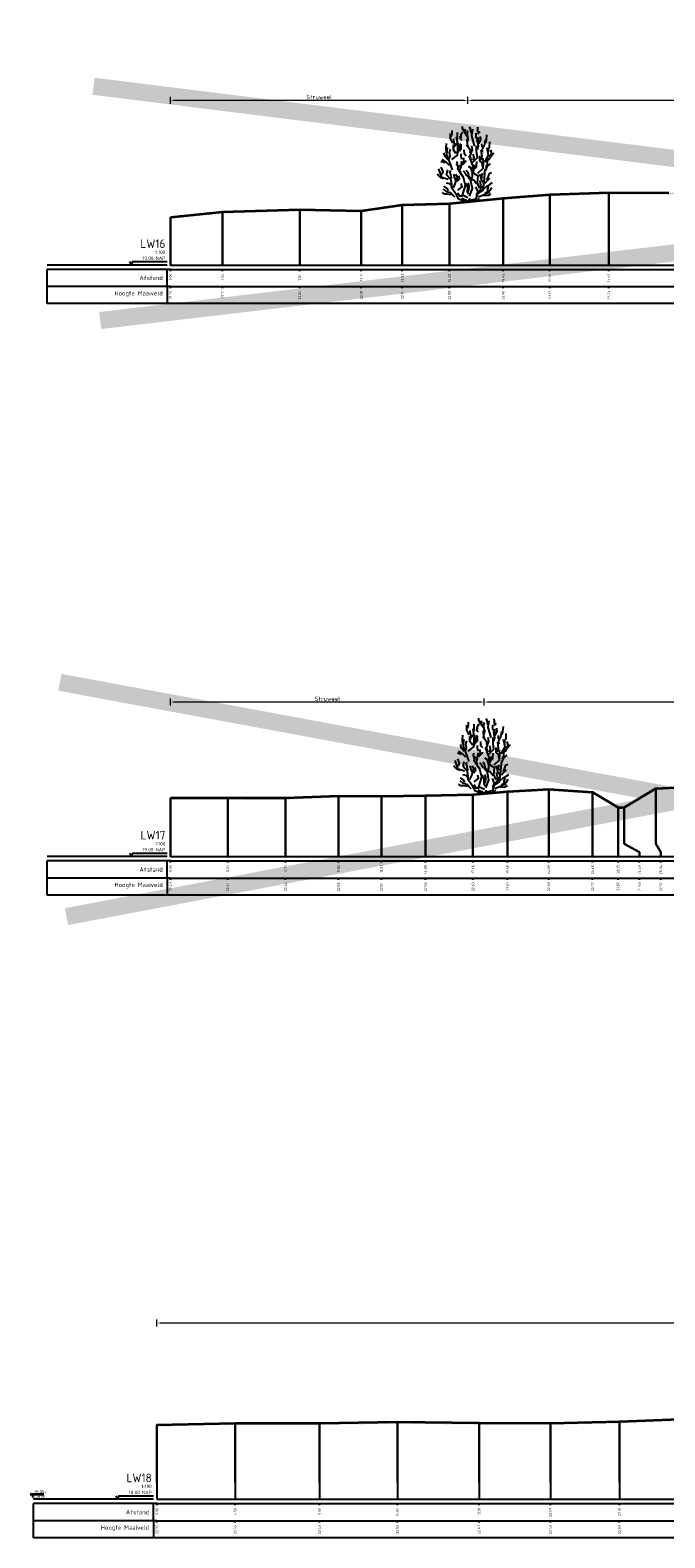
# Model space of a CAD drawing. Header units: metres. Extents: x 173015 to 189682, y 346605 to 348504.
# Tile 109 of 256: x 188876 to 188913, y 347840 to 347928. Entities that reach past the tile are written whole.
import ezdxf
from ezdxf.enums import TextEntityAlignment as Align

# ---------------------------------------------------------------- set-up
doc = ezdxf.new("R2010")
doc.units = ezdxf.units.M
doc.header["$PDMODE"] = 35
doc.header["$PDSIZE"] = 0.075
for name, color, linetype, lineweight in [('B-ME-GR-HEESTER-SD', 252, 'Continuous', 25), ('X-ME-AL-PROFIEL_HUIDIG MAAIVELD-GD', 252, 'Continuous', 0), ('X-XX-AL-DETAIL1-M-B', 252, 'Continuous', 18), ('X-XX-AL-DWARSPROFIEL_PROFIELLIJN MAAIVELD-GD', 8, 'Continuous', 35), ('X-XX-AL-HULPGEOMETRIE-G', 50, 'Continuous', 25)]:
    doc.layers.add(name, color=color, linetype=linetype, lineweight=lineweight)
doc.layers.add('N-WE-OG-HULPLIJN-G', color=50, linetype='Continuous', lineweight=35, plot=False)
doc.layers.add('X-ME-AL-PROFIELRASTER-S', color=7, linetype='Continuous')
doc.styles.add('NLCS-ISO', font='NLCS-ISO.ttf', dxfattribs={"height": 1.8})
doc.styles.add('NLCS-ISO-ANNOTATIVE-T18', font='NLCS-ISO.ttf', dxfattribs={"height": 1.8})
doc.styles.add('NLCS-ISO-M100-T25', font='NLCS-ISO.ttf', dxfattribs={"height": 0.25})
doc.dimstyles.new('NLCS-M100-T25-PIJL_L3_H2', dxfattribs={"dimscale": 0.1, "dimtxt": 2.5, "dimasz": 2.5, "dimexe": 2, "dimexo": 2, "dimgap": 0.7, "dimtad": 1, "dimdec": 3, "dimzin": 0, "dimdsep": 46, "dimtxsty": 'NLCS-ISO-M100-T25', "dimcen": 0, "dimdle": 2, "dimclrd": 256, "dimclre": 256, "dimclrt": 256, "dimazin": 0, "dimtfac": 1, "dimtdec": 3, "dimtofl": 0, "dimtmove": 0, "dimatfit": 3, "dimfxl": 2, "dimfxlon": 1, "dimtfillclr": 256, "dimtolj": 1, "dimtzin": 0, "dimlwd": -1, "dimlwe": -1, "dimarcsym": 0})

# ---------------------------------------------------------------- blocks, each defined once
blk = doc.blocks.new('SAL-PROFIELRASTER-SOD')
at = {"color": 0, "linetype": 'ByBlock', "lineweight": -2, "flags": 128}
for points in [[(-2, 0), (-72, 0)], [(-24, 2), (-23, 0), (-22, 2), (-2, 2)], [(-72, -12.5), (-72, -2.5)], [(0, -2.5), (-72, -2.5)], [(-2, -12.5), (-2, -2.5)], [(0, -12.5), (-72, -12.5)]]:
    blk.add_lwpolyline(points, dxfattribs=at)
at = {"color": 0, "linetype": 'ByBlock', "lineweight": -2, "style": 'NLCS-ISO-ANNOTATIVE-T18'}
blk.add_text('NAP', height=2, dxfattribs=at).set_placement((-3, 3), align=Align.RIGHT)
blk.add_text('Afstand', height=2.5, dxfattribs=at).set_placement((-4.5, -7.5), align=Align.MIDDLE_RIGHT)
for tag, height, p in [('PROFIELNR', 5, (-3, 10)), ('NAP', 2, (-9.94, 3)), ('SCHAAL', 2, (-3, 6.5))]:
    blk.add_attdef(tag, text='', height=height, dxfattribs=at).set_placement(p, align=Align.RIGHT)
blk = doc.blocks.new('SAL-PROFIELRASTER_BALK_EIND1-SOD')
at = {"color": 0, "linetype": 'ByBlock', "lineweight": -2}
blk.add_line((1, -12.5), (1, -2.5), dxfattribs=at)
at = {"color": 0, "linetype": 'ByBlock', "lineweight": -2, "flags": 128}
for points in [[(0, 0), (1, 0)], [(0, -2.5), (1, -2.5)], [(0, -12.5), (1, -12.5)]]:
    blk.add_lwpolyline(points, dxfattribs=at)
blk = doc.blocks.new('SAL-PROFIELRASTER_BALK-SOD')
at = {"color": 0, "linetype": 'ByBlock', "lineweight": -2}
for p, q in [((-72, -12.5), (-72, -2.5)), ((-2, -2.5), (-2, -12.5)), ((0, -12.5), (-72, -12.5))]:
    blk.add_line(p, q, dxfattribs=at)
at = {"color": 0, "linetype": 'ByBlock', "lineweight": -2, "style": 'NLCS-ISO-ANNOTATIVE-T18'}
for tag, height, p in [('TITEL1', 2.5, (-4.5, -6.5)), ('TITEL2', 1.5, (-4.5, -9.5))]:
    blk.add_attdef(tag, text='', height=height, dxfattribs=at).set_placement(p, align=Align.MIDDLE_RIGHT)
blk = doc.blocks.new('SAL-PROFIELRASTER_BALK_EIND2-SOD')
at = {"color": 0, "linetype": 'ByBlock', "lineweight": -2}
for p, q in [((1, -2.5), (1, -12.5)), ((1, -12.5), (0, -12.5))]:
    blk.add_line(p, q, dxfattribs=at)
blk = doc.blocks.new('SAL-PROFIELRASTER_BALK_DATA-SOD')
at = {"color": 0, "linetype": 'ByBlock', "lineweight": -2}
blk.add_lwpolyline([(0, -3.5), (0, -2.5)], dxfattribs=at)
at = {"color": 0, "linetype": 'ByBlock', "lineweight": -2, "style": 'NLCS-ISO-ANNOTATIVE-T18'}
blk.add_attdef('GETAL', text='', height=1.5, rotation=90, dxfattribs=at).set_placement((0.75, -5), align=Align.RIGHT)
blk = doc.blocks.new('*D85')
at = {"layer": 'Defpoints', "color": 0, "transparency": 16777216}
for p in [(188884.611, 347923.457), (188884.611, 347912.76), (188901.971, 347912.76)]:
    blk.add_point(p, dxfattribs=at)
at = {"layer": 'X-XX-AL-DETAIL1-M-B', "transparency": 16777216}
for p, q in [((188884.611, 347923.257), (188884.611, 347923.657)), ((188901.721, 347923.457), (188884.861, 347923.457)), ((188901.971, 347923.257), (188901.971, 347923.657))]:
    blk.add_line(p, q, dxfattribs=at)
for points in [[(188884.861, 347923.499), (188884.861, 347923.415), (188884.611, 347923.457)], [(188901.721, 347923.499), (188901.721, 347923.415), (188901.971, 347923.457)]]:
    blk.add_solid(points, dxfattribs=at)
at = {"layer": 'X-XX-AL-DETAIL1-M-B', "transparency": 16777216, "insert": (188893.291, 347923.652), "char_height": 0.25, "attachment_point": 5, "style": 'NLCS-ISO-M100-T25'}
blk.add_mtext('\\A1;Struweel', dxfattribs=at)
blk = doc.blocks.new('*D86')
at = {"layer": 'Defpoints', "color": 0, "transparency": 16777216}
for p in [(188901.971, 347923.457), (188901.971, 347912.76), (188938.831, 347912.76)]:
    blk.add_point(p, dxfattribs=at)
at = {"layer": 'X-XX-AL-DETAIL1-M-B', "transparency": 16777216}
for p, q in [((188901.971, 347923.257), (188901.971, 347923.657)), ((188938.581, 347923.457), (188902.221, 347923.457)), ((188938.831, 347923.257), (188938.831, 347923.657))]:
    blk.add_line(p, q, dxfattribs=at)
for points in [[(188902.221, 347923.499), (188902.221, 347923.415), (188901.971, 347923.457)], [(188938.581, 347923.499), (188938.581, 347923.415), (188938.831, 347923.457)]]:
    blk.add_solid(points, dxfattribs=at)
at = {"layer": 'X-XX-AL-DETAIL1-M-B', "transparency": 16777216, "insert": (188920.401, 347923.652), "char_height": 0.25, "attachment_point": 5, "style": 'NLCS-ISO-M100-T25'}
blk.add_mtext('\\A1;Gras', dxfattribs=at)
blk = doc.blocks.new('*D90')
at = {"layer": 'Defpoints', "color": 0, "transparency": 16777216}
for p in [(188902.931, 347888.324), (188902.931, 347879.3), (188963.785, 347879.3)]:
    blk.add_point(p, dxfattribs=at)
at = {"layer": 'X-XX-AL-DETAIL1-M-B', "transparency": 16777216}
for p, q in [((188902.931, 347888.124), (188902.931, 347888.524)), ((188963.535, 347888.324), (188903.181, 347888.324)), ((188963.785, 347888.124), (188963.785, 347888.524))]:
    blk.add_line(p, q, dxfattribs=at)
for points in [[(188903.181, 347888.366), (188903.181, 347888.283), (188902.931, 347888.324)], [(188963.535, 347888.366), (188963.535, 347888.283), (188963.785, 347888.324)]]:
    blk.add_solid(points, dxfattribs=at)
at = {"layer": 'X-XX-AL-DETAIL1-M-B', "transparency": 16777216, "insert": (188933.358, 347888.519), "char_height": 0.25, "attachment_point": 5, "style": 'NLCS-ISO-M100-T25'}
blk.add_mtext('\\A1;Gras', dxfattribs=at)
blk = doc.blocks.new('*D91')
at = {"layer": 'Defpoints', "color": 0, "transparency": 16777216}
for p in [(188884.611, 347888.324), (188884.611, 347879.3), (188902.931, 347879.3)]:
    blk.add_point(p, dxfattribs=at)
at = {"layer": 'X-XX-AL-DETAIL1-M-B', "transparency": 16777216}
for p, q in [((188884.611, 347888.124), (188884.611, 347888.524)), ((188902.681, 347888.324), (188884.861, 347888.324)), ((188902.931, 347888.124), (188902.931, 347888.524))]:
    blk.add_line(p, q, dxfattribs=at)
for points in [[(188884.861, 347888.366), (188884.861, 347888.283), (188884.611, 347888.324)], [(188902.681, 347888.366), (188902.681, 347888.283), (188902.931, 347888.324)]]:
    blk.add_solid(points, dxfattribs=at)
at = {"layer": 'X-XX-AL-DETAIL1-M-B', "transparency": 16777216, "insert": (188893.771, 347888.519), "char_height": 0.25, "attachment_point": 5, "style": 'NLCS-ISO-M100-T25'}
blk.add_mtext('\\A1;Struweel', dxfattribs=at)
blk = doc.blocks.new('SGR-HEESTER_S01_E_ZIJ-D')
blk.add_line((-0.166, 0), (0.141, 0))
at = {"flags": 128}
for points in [[(-0.2, 4.074), (-0.317, 4.285), (-0.317, 4.402)], [(-0.881, 3.429), (-1.01, 3.698), (-1.022, 3.992)], [(-0.975, 3.816), (-0.916, 3.956), (-0.916, 4.168)], [(-0.822, 3.147), (-0.775, 3.358), (-0.822, 3.558), (-0.822, 3.687)], [(-0.787, 3.241), (-0.611, 3.487), (-0.658, 3.769)], [(-0.599, 3.64), (-0.599, 3.886), (-0.599, 4.039)], [(-0.329, 3.581), (-0.434, 3.687), (-0.423, 3.839)], [(-0.387, 3.734), (-0.387, 3.91), (-0.305, 4.074)], [(-0.035, 3.816), (-0.153, 3.992), (-0.153, 4.238)], [(-0.059, 4.003), (0, 4.086), (-0.047, 4.168)], [(0.035, 3.217), (-0.023, 3.335), (-0.047, 3.64), (-0.059, 3.687)], [(-0.012, 3.476), (0.023, 3.663), (-0.023, 3.863), (-0.023, 3.98)], [(0.2, 4.015), (0.164, 4.261), (0.106, 4.367)], [(0.399, 3.241), (0.317, 3.534), (0.235, 3.863), (0.282, 4.25)], [(0.552, 3.487), (0.575, 3.628), (0.493, 3.781), (0.493, 4.015)], [(0.564, 3.053), (0.622, 3.241), (0.575, 3.44), (0.634, 3.781)], [(0.587, 4.062), (0.587, 4.226), (0.575, 4.355)], [(0.575, 3.968), (0.716, 4.097)], [(0.634, 3.393), (0.751, 3.628), (0.74, 3.816)], [(0.869, 2.877), (0.834, 3.041), (0.986, 3.346), (1.022, 3.616)], [(1.045, 3.44), (1.092, 3.593), (1.115, 3.91)], [(-1.174, 2.443), (-1.327, 2.643), (-1.397, 2.854)], [(-1.256, 2.866), (-1.268, 3.112), (-1.256, 3.405)], [(-0.889, 1.874), (-1.064, 2.356), (-1.218, 2.75), (-1.196, 3.166)], [(-1.092, 2.514), (-1.033, 2.666), (-1.08, 2.854), (-1.01, 3.065)], [(-0.933, 2.465), (-0.604, 2.728), (-0.582, 3.231), (-0.56, 3.45)], [(-0.693, 2.83), (-0.845, 3.03), (-0.845, 3.323)], [(-0.599, 2.819), (-0.47, 3.088), (-0.481, 3.241), (-0.399, 3.405)], [(-0.493, 2.983), (-0.399, 3.1), (-0.399, 3.323)], [(-0.352, 2.478), (-0.387, 2.619), (-0.399, 2.807)], [(-0.094, 2.666), (-0.2, 2.783), (-0.211, 3.041)], [(0.141, 2.854), (0.153, 3.006), (-0.082, 3.3)], [(0.097, 0.321), (0.272, 0.78), (0.184, 1.196), (0.272, 1.459), (0.294, 2.115), (0.075, 2.684)], [(0.2, 2.431), (0.129, 2.69), (0.27, 3.03), (0.235, 3.264)], [(0.294, 2.312), (0.557, 2.597), (0.513, 2.925), (0.513, 3.275)], [(0.305, 2.42), (0.364, 2.584), (0.317, 2.783)], [(0.869, 2.021), (0.834, 2.267), (0.693, 2.385), (0.693, 2.69)], [(0.751, 2.431), (0.834, 2.654), (0.787, 3.006)], [(0.834, 3.194), (0.822, 3.393)], [(0.995, 2.312), (1.214, 2.728), (1.126, 3.144)], [(1.057, 2.361), (1.233, 2.478), (1.339, 2.654), (1.538, 2.854)], [(1.198, 2.912), (1.198, 3.112), (1.268, 3.182), (1.28, 3.511)], [(1.292, 2.619), (1.397, 2.83), (1.339, 3.041)], [(-1.152, 1.305), (-1.524, 1.415), (-1.7, 1.918)], [(-1.362, 2.279), (-1.573, 2.361)], [(-1.515, 1.587), (-1.444, 1.775), (-1.55, 2.021)], [(-1.08, 2.115), (-1.233, 2.267), (-1.503, 2.443)], [(-0.166, 0), (-0.517, 0.145), (-0.67, 0.408), (-0.933, 0.802), (-0.933, 1.021), (-0.977, 1.284), (-1.24, 1.568), (-1.174, 1.874)], [(-0.939, 1.352), (-0.975, 1.458), (-1.01, 1.645), (-1.069, 1.739), (-0.986, 1.833)], [(-0.564, 2.044), (-0.634, 2.22), (-0.611, 2.361)], [(0.009, 0.233), (-0.319, 0.386), (-0.144, 0.955), (-0.254, 1.415), (-0.582, 1.918), (-0.495, 2.159)], [(-0.399, 1.716), (-0.481, 1.81), (-0.387, 2.044), (-0.352, 2.373)], [(-0.341, 2.138), (-0.223, 2.361), (-0.258, 2.572)], [(-0.294, 2.185), (-0.07, 2.42)], [(0.012, 1.481), (-0.106, 1.575), (-0.164, 1.692), (-0.258, 1.798)], [(0.27, 1.317), (0.07, 1.446), (0.012, 1.704), (-0.094, 1.833)], [(0.235, 1.763), (0.188, 1.962), (0.035, 2.068)], [(0.119, 0.102), (0.491, 0.167), (0.579, 0.474), (0.885, 0.671), (0.951, 1.13), (1.017, 1.918)], [(0.305, 1.728), (0.364, 1.904), (0.411, 2.162)], [(0.411, 1.939), (0.505, 2.068), (0.528, 2.349)], [(0.579, 1.677), (0.885, 1.962), (0.907, 2.29), (0.885, 2.553)], [(1.022, 1.81), (1.139, 2.08), (1.327, 2.244)], [(1.045, 1.997), (1.151, 2.197), (1.162, 2.572)], [(-1.432, 1.34), (-1.597, 1.423), (-1.714, 1.528), (-1.761, 1.634)], [(-1.127, 0.637), (-1.198, 0.777), (-1.397, 0.918)], [(-0.963, 0.918), (-1.057, 1.047), (-1.256, 1.094)], [(-0.845, 0.824), (-0.736, 1.043), (-0.604, 1.437), (-0.692, 1.612)], [(-0.693, 1.235), (-0.763, 1.399), (-0.822, 1.622)], [(-0.622, 1.2), (-0.493, 1.364), (-0.528, 1.516)], [(-0.582, 0.671), (-0.341, 0.868), (-0.385, 1.065)], [(0.059, 0.437), (-0.012, 0.578), (0, 0.848), (-0.117, 1.094)], [(0.528, 1.035), (0.446, 1.129), (0.352, 1.258), (0.153, 1.282), (0.012, 1.411)], [(0.023, 0.601), (0.082, 0.777), (0.082, 0.942), (0.023, 1.106)], [(0.688, 0.802), (0.557, 1.108), (0.601, 1.502), (0.206, 1.743)], [(0.493, 0.367), (0.599, 0.59), (0.47, 0.883)], [(0.622, 0.59), (0.763, 0.73), (0.763, 0.977), (0.716, 1.223)], [(0.916, 1.082), (0.798, 1.258), (0.775, 1.434), (0.681, 1.61)], [(0.798, 0.801), (0.845, 0.953)], [(0.845, 1.376), (0.822, 1.54), (0.869, 1.681)], [(0.928, 0.754), (1.104, 0.918), (1.198, 0.918)], [(0.998, 1.082), (1.139, 1.247), (1.292, 1.387)], [(1.01, 0.508), (1.198, 0.625), (1.151, 0.719), (1.233, 0.895)], [(1.115, 1.282), (1.209, 1.47), (1.245, 1.645), (1.374, 1.704)], [(1.139, 0.942), (1.28, 1.012), (1.432, 1.118)], [(-0.975, 0.402), (-1.221, 0.449), (-1.362, 0.449), (-1.503, 0.519)], [(-0.758, 0.277), (-0.999, 0.518), (-1.24, 0.583), (-1.415, 0.736)], [(-0.305, 0.32), (-0.47, 0.32), (-0.599, 0.508)], [(-0.141, 0.085), (-0.305, 0.167), (-0.352, 0.214)], [(0, 0), (-0.141, 0.144)], [(-0.023, 0), (0.141, 0.203)], [(0.141, 0), (0.528, 0.062), (0.669, 0.214)], [(0.622, 0.299), (0.951, 0.43), (1.28, 0.583)], [(0.939, 0.367), (1.198, 0.379), (1.35, 0.461)], [(1.268, 0.637), (1.397, 0.836)]]:
    blk.add_lwpolyline(points, dxfattribs=at)
blk = doc.blocks.new('*D132')
at = {"layer": 'Defpoints', "color": 0, "transparency": 16777216}
for p in [(188883.815, 347852.066), (188883.815, 347842.771), (188982.175, 347842.771)]:
    blk.add_point(p, dxfattribs=at)
at = {"layer": 'X-XX-AL-DETAIL1-M-B', "transparency": 16777216}
for p, q in [((188883.815, 347851.866), (188883.815, 347852.266)), ((188981.925, 347852.066), (188884.065, 347852.066)), ((188982.175, 347851.866), (188982.175, 347852.266))]:
    blk.add_line(p, q, dxfattribs=at)
for points in [[(188884.065, 347852.108), (188884.065, 347852.025), (188883.815, 347852.066)], [(188981.925, 347852.108), (188981.925, 347852.025), (188982.175, 347852.066)]]:
    blk.add_solid(points, dxfattribs=at)
at = {"layer": 'X-XX-AL-DETAIL1-M-B', "transparency": 16777216, "insert": (188932.995, 347852.261), "char_height": 0.25, "attachment_point": 5, "style": 'NLCS-ISO-M100-T25', "bg_fill": 3, "box_fill_scale": 1.1, "bg_fill_color": 256, "bg_fill_true_color": 13158600, "bg_fill_transparency": 0}
blk.add_mtext('\\A1;Gras', dxfattribs=at)
blk = doc.blocks.new('SAL-PEILMAAT_INFRACAD_R01-SOD')
blk.add_line((-2, 3), (6, 3))
blk.add_solid([(-2, 3), (0, 3), (0, 0)])
at = {"style": 'NLCS-ISO'}
for tag, p in [('...', (0.4, 3.4)), ('REF', (0.4, 0.8))]:
    blk.add_attdef(tag, p, '', height=1.8, dxfattribs=at)

msp = doc.modelspace()

# ---------------------------------------------------------------- hatches: boundary and pattern name
at = {"layer": 'X-ME-AL-PROFIEL_HUIDIG MAAIVELD-GD'}
h = msp.add_hatch(dxfattribs=at)
h.set_pattern_fill('AGR-MAAIVELD', color=256, scale=0.05, pattern_type=2)
h.set_pattern_definition([(45, (0, -17.45026), (-0.25000007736, 0.25000007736), []), (45, (-0.0357, -17.41455), (0, 0.50000015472), [0.3535535, -0.3535535]), (45, (-0.07143, -17.37883), (0, 0.50000015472), [0.3535535, -0.3535535]), (45, (-0.10764, -17.3426), (0, 0.50000015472), [0.3535535, -0.3535535]), (45, (-0.14286, -17.3074), (0, 0.50000015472), [0.3535535, -0.3535535]), (45, (-0.17857, -17.2717), (0, 0.50000015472), [0.3535535, -0.3535535]), (45, (-0.2143, -17.23597), (0, 0.50000015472), [0.3535535, -0.3535535]), (315, (0, -17.45026), (0.25000007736, 0.25000007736), []), (315, (0.0357, -17.41455), (0.50000015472, -1e-16), [0.3535535, -0.3535535]), (315, (0.07143, -17.37883), (0.50000015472, -1e-16), [0.3535535, -0.3535535]), (315, (0.10764, -17.3426), (0.50000015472, -1e-16), [0.3535535, -0.3535535]), (315, (0.14286, -17.3074), (0.50000015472, -1e-16), [0.3535535, -0.3535535]), (315, (0.17857, -17.2717), (0.50000015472, -1e-16), [0.3535535, -0.3535535]), (315, (0.2143, -17.23597), (0.50000015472, -1e-16), [0.3535535, -0.3535535])])
h.paths.add_polyline_path([(188884.6115, 347916.5321), (188887.6477, 347916.8531), (188892.1521, 347916.9761), (188895.7494, 347916.9161), (188898.1438, 347917.2521), (188900.8932, 347917.3261), (188904.0311, 347917.6401), (188906.7609, 347917.8561), (188910.2058, 347917.9711), (188913.7116, 347917.9661), (188916.5377, 347917.9371), (188919.6162, 347917.9561), (188921.8727, 347917.9081), (188923.5671, 347917.8771), (188925.2083, 347918.0341), (188927.7259, 347918.2151), (188931.0053, 347918.3341), (188932.776, 347918.3881), (188933.4346, 347918.4871), (188935.2819, 347918.9831), (188937.2602, 347919.1971), (188938.6637, 347919.2771), (188940.3547, 347919.2661), (188942.2987, 347919.4241), (188943.5215, 347919.4271), (188944.9043, 347919.0331), (188946.6809, 347918.4631), (188947.9653, 347918.2761), (188951.6189, 347918.3011), (188959.4529, 347918.4131), (188968.6358, 347918.4871), (188973.5338, 347918.4091), (188980.1922, 347918.3061), (188985.1416, 347918.3861), (188991.2539, 347918.2771), (188997.523, 347918.2081), (189002.3492, 347918.2461), (189009.0552, 347918.2341), (189014.4845, 347918.2441), (189014.4845, 347918.3441), (189009.0552, 347918.3341), (189002.3492, 347918.3461), (188997.523, 347918.3081), (188991.2539, 347918.3771), (188985.1416, 347918.4861), (188980.1922, 347918.4061), (188973.5338, 347918.5091), (188968.6358, 347918.5871), (188959.4529, 347918.5131), (188951.6189, 347918.4011), (188947.9653, 347918.3761), (188946.6809, 347918.5631), (188944.9043, 347919.1331), (188943.5215, 347919.5271), (188942.2987, 347919.5241), (188940.3547, 347919.3661), (188938.6637, 347919.3771), (188937.2602, 347919.2971), (188935.2819, 347919.0831), (188933.4346, 347918.5871), (188932.776, 347918.4881), (188931.0053, 347918.4341), (188927.7259, 347918.3151), (188925.2083, 347918.1341), (188923.5671, 347917.9771), (188921.8727, 347918.0081), (188919.6162, 347918.0561), (188916.5377, 347918.0371), (188913.7116, 347918.0661), (188910.2058, 347918.0711), (188906.7609, 347917.9561), (188904.0311, 347917.7401), (188900.8932, 347917.4261), (188898.1438, 347917.3521), (188895.7494, 347917.0161), (188892.1521, 347917.0761), (188887.6477, 347916.9531), (188884.6115, 347916.6321)])
h = msp.add_hatch(dxfattribs=at)
h.set_pattern_fill('AGR-MAAIVELD', color=256, scale=0.05, pattern_type=2)
h.set_pattern_definition([(45, (0, -22.53992), (-0.25000007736, 0.25000007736), []), (45, (-0.0357, -22.5042), (0, 0.50000015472), [0.3535535, -0.3535535]), (45, (-0.07143, -22.4685), (0, 0.50000015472), [0.3535535, -0.3535535]), (45, (-0.10764, -22.43228), (0, 0.50000015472), [0.3535535, -0.3535535]), (45, (-0.14286, -22.39706), (0, 0.50000015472), [0.3535535, -0.3535535]), (45, (-0.17857, -22.36135), (0, 0.50000015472), [0.3535535, -0.3535535]), (45, (-0.2143, -22.32563), (0, 0.50000015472), [0.3535535, -0.3535535]), (315, (0, -22.53992), (0.25000007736, 0.25000007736), []), (315, (0.0357, -22.5042), (0.50000015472, -1e-16), [0.3535535, -0.3535535]), (315, (0.07143, -22.4685), (0.50000015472, -1e-16), [0.3535535, -0.3535535]), (315, (0.10764, -22.43228), (0.50000015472, -1e-16), [0.3535535, -0.3535535]), (315, (0.14286, -22.39706), (0.50000015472, -1e-16), [0.3535535, -0.3535535]), (315, (0.17857, -22.36135), (0.50000015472, -1e-16), [0.3535535, -0.3535535]), (315, (0.2143, -22.32563), (0.50000015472, -1e-16), [0.3535535, -0.3535535])])
h.paths.add_polyline_path([(188884.6115, 347882.6337), (188887.9493, 347882.6387), (188891.3208, 347882.6217), (188894.4287, 347882.7447), (188896.921, 347882.7377), (188899.4942, 347882.7637), (188902.2712, 347882.8267), (188904.2886, 347883.0047), (188906.6969, 347883.1317), (188909.2576, 347882.9657), (188910.7428, 347882.0717), (188911.0986, 347882.0757), (188912.9535, 347883.1717), (188914.1579, 347883.2287), (188916.0172, 347883.1917), (188918.6411, 347883.1917), (188919.7968, 347883.1597), (188920.619, 347882.9847), (188921.4933, 347882.5027), (188922.0458, 347882.5537), (188922.9343, 347882.8737), (188924.9177, 347882.8967), (188927.4666, 347882.8707), (188930.2763, 347882.8657), (188932.5371, 347882.8037), (188935.1289, 347882.8607), (188938.1057, 347882.8937), (188941.0785, 347882.8677), (188944.1472, 347882.8587), (188947.2851, 347882.8567), (188950.6884, 347882.8647), (188953.7025, 347882.8627), (188956.1526, 347882.8837), (188958.7773, 347882.8807), (188961.1896, 347882.8307), (188963.7849, 347882.8197), (188963.7849, 347882.9197), (188961.1896, 347882.9307), (188958.7773, 347882.9807), (188956.1526, 347882.9837), (188953.7025, 347882.9627), (188950.6884, 347882.9647), (188947.2851, 347882.9567), (188944.1472, 347882.9587), (188941.0785, 347882.9677), (188938.1057, 347882.9937), (188935.1289, 347882.9607), (188932.5371, 347882.9037), (188930.2763, 347882.9657), (188927.4666, 347882.9707), (188924.9177, 347882.9967), (188922.9343, 347882.9737), (188922.0458, 347882.6537), (188921.4933, 347882.6027), (188920.619, 347883.0847), (188919.7968, 347883.2597), (188918.6411, 347883.2917), (188916.0172, 347883.2917), (188914.1579, 347883.3287), (188912.9535, 347883.2717), (188911.0986, 347882.1757), (188910.7428, 347882.1717), (188909.2576, 347883.0657), (188906.6969, 347883.2317), (188904.2886, 347883.1047), (188902.2712, 347882.9267), (188899.4942, 347882.8637), (188896.921, 347882.8377), (188894.4287, 347882.8447), (188891.3208, 347882.7217), (188887.9493, 347882.7387), (188884.6115, 347882.7337)])
h = msp.add_hatch(dxfattribs=at)
h.set_pattern_fill('AGR-MAAIVELD', color=256, scale=0.05, pattern_type=2)
h.set_pattern_definition([(45, (0, 33.98915), (-0.25000007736, 0.25000007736), []), (45, (-0.0357, 34.02487), (0, 0.50000015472), [0.3535535, -0.3535535]), (45, (-0.07143, 34.06058), (0, 0.50000015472), [0.3535535, -0.3535535]), (45, (-0.10764, 34.0968), (0, 0.50000015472), [0.3535535, -0.3535535]), (45, (-0.14286, 34.132), (0, 0.50000015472), [0.3535535, -0.3535535]), (45, (-0.17857, 34.16772), (0, 0.50000015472), [0.3535535, -0.3535535]), (45, (-0.2143, 34.20344), (0, 0.50000015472), [0.3535535, -0.3535535]), (315, (0, 33.98915), (0.25000007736, 0.25000007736), []), (315, (0.0357, 34.02487), (0.50000015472, -1e-16), [0.3535535, -0.3535535]), (315, (0.07143, 34.06058), (0.50000015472, -1e-16), [0.3535535, -0.3535535]), (315, (0.10764, 34.0968), (0.50000015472, -1e-16), [0.3535535, -0.3535535]), (315, (0.14286, 34.132), (0.50000015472, -1e-16), [0.3535535, -0.3535535]), (315, (0.17857, 34.16772), (0.50000015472, -1e-16), [0.3535535, -0.3535535]), (315, (0.2143, 34.20344), (0.50000015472, -1e-16), [0.3535535, -0.3535535])])
h.paths.add_polyline_path([(188883.8151, 347846.0251), (188888.3795, 347846.1271), (188893.3127, 347846.1201), (188897.8552, 347846.1871), (188902.6283, 347846.1361), (188906.7898, 347846.1201), (188910.8294, 347846.2171), (188914.8233, 347846.3731), (188918.5264, 347846.4561), (188922.8744, 347846.4481), (188925.4019, 347845.4621), (188925.8193, 347845.4371), (188928.4432, 347846.4711), (188931.1088, 347846.6121), (188934.7831, 347846.6271), (188938.6864, 347846.6671), (188943.4185, 347846.5401), (188945.0422, 347845.9201), (188945.4113, 347845.9161), (188946.711, 347846.3131), (188951.4793, 347846.3641), (188955.8569, 347846.2621), (188961.0318, 347846.3561), (188965.6624, 347846.3251), (188969.3339, 347846.3911), (188973.8329, 347846.4201), (188977.9692, 347846.3711), (188982.5816, 347846.3781), (188986.8829, 347846.3871), (188991.0207, 347846.3841), (188994.5379, 347846.3921), (188998.3285, 347846.4211), (189001.5862, 347846.3691), (189004.3971, 347846.3451), (189007.8191, 347846.3481), (189011.0261, 347846.3321), (189015.1732, 347846.2881), (189019.2644, 347846.2951), (189023.2428, 347846.3101), (189027.2568, 347846.4201), (189031.8648, 347846.3461), (189035.4613, 347846.3551), (189040.084, 347846.3981), (189040.084, 347846.4981), (189035.4613, 347846.4551), (189031.8648, 347846.4461), (189027.2568, 347846.5201), (189023.2428, 347846.4101), (189019.2644, 347846.3951), (189015.1732, 347846.3881), (189011.0261, 347846.4321), (189007.8191, 347846.4481), (189004.3971, 347846.4451), (189001.5862, 347846.4691), (188998.3285, 347846.5211), (188994.5379, 347846.4921), (188991.0207, 347846.4841), (188986.8829, 347846.4871), (188982.5816, 347846.4781), (188977.9692, 347846.4711), (188973.8329, 347846.5201), (188969.3339, 347846.4911), (188965.6624, 347846.4251), (188961.0318, 347846.4561), (188955.8569, 347846.3621), (188951.4793, 347846.4641), (188946.711, 347846.4131), (188945.4113, 347846.0161), (188945.0422, 347846.0201), (188943.4185, 347846.6401), (188938.6864, 347846.7671), (188934.7831, 347846.7271), (188931.1088, 347846.7121), (188928.4432, 347846.5711), (188925.8193, 347845.5371), (188925.4019, 347845.5621), (188922.8744, 347846.5481), (188918.5264, 347846.5561), (188914.8233, 347846.4731), (188910.8294, 347846.3171), (188906.7898, 347846.2201), (188902.6283, 347846.2361), (188897.8552, 347846.2871), (188893.3127, 347846.2201), (188888.3795, 347846.2271), (188883.8151, 347846.1251)])

# ---------------------------------------------------------------- linework, layer by layer
at = {"color": 9, "linetype": 'ByBlock', "lineweight": -2}
for p, q in [((188911.0986, 347880.2997), (188911.0986, 347880.0497)), ((188911.0986, 347880.0497), (188911.0986, 347880.2997)), ((188912.9535, 347880.2997), (188912.9535, 347880.0497)), ((188912.9535, 347880.0497), (188912.9535, 347880.2997))]:
    msp.add_line(p, q, dxfattribs=at)
for points in [[(188904.0311, 347917.7401), (188904.0311, 347913.8401)], [(188906.7609, 347917.9561), (188906.7609, 347913.8401)], [(188910.2058, 347918.0711), (188910.2058, 347913.8401)], [(188887.6477, 347916.9531), (188887.6477, 347913.8401)], [(188892.1521, 347917.0761), (188892.1521, 347913.8401)], [(188895.7494, 347917.0161), (188895.7494, 347913.8401)], [(188898.1438, 347917.3521), (188898.1438, 347913.8401)], [(188900.8932, 347917.4261), (188900.8932, 347913.8401)], [(188884.6115, 347916.6321), (188884.6115, 347913.8401)], [(188884.6115, 347882.7337), (188884.6115, 347879.2997)], [(188887.9493, 347882.7387), (188887.9493, 347879.2997)], [(188891.3208, 347882.7217), (188891.3208, 347879.2997)], [(188894.4287, 347882.8447), (188894.4287, 347879.2997)], [(188896.921, 347882.8377), (188896.921, 347879.2997)], [(188899.4942, 347882.8637), (188899.4942, 347879.2997)], [(188902.2712, 347882.9267), (188902.2712, 347879.2997)], [(188904.2886, 347883.1047), (188904.2886, 347879.2997)], [(188906.6969, 347883.2317), (188906.6969, 347879.2997)], [(188909.2576, 347883.0657), (188909.2576, 347879.2997)], [(188912.9535, 347880.2997), (188912.9535, 347883.2717)], [(188910.7428, 347882.1717), (188910.7428, 347879.2997)], [(188911.0986, 347880.2997), (188911.0986, 347882.1757)], [(188911.0986, 347880.0497), (188911.9928, 347879.5497), (188911.9928, 347879.2997), (188911.9928, 347879.5497)], [(188912.9535, 347880.0497), (188913.2428, 347879.5497), (188913.2428, 347879.2997), (188913.2428, 347879.5497)]]:
    msp.add_lwpolyline(points, close=True, dxfattribs=at)
at = {"layer": 'X-ME-AL-PROFIELRASTER-S'}
for points in [[(188883.8151, 347842.7711), (188883.8151, 347846.1251), (188883.8151, 347842.7711), (188883.8151, 347841.7711)], [(188888.3795, 347842.7711), (188888.3795, 347846.2271), (188888.3795, 347842.7711), (188888.3795, 347841.7711)], [(188893.3127, 347842.7711), (188893.3127, 347846.2201), (188893.3127, 347842.7711), (188893.3127, 347841.7711)], [(188897.8552, 347842.7711), (188897.8552, 347846.2871), (188897.8552, 347842.7711), (188897.8552, 347841.7711)], [(188902.6283, 347842.7711), (188902.6283, 347846.2361), (188902.6283, 347842.7711), (188902.6283, 347841.7711)], [(188906.7898, 347842.7711), (188906.7898, 347846.2201), (188906.7898, 347842.7711), (188906.7898, 347841.7711)], [(188910.8294, 347842.7711), (188910.8294, 347846.3171), (188910.8294, 347842.7711), (188910.8294, 347841.7711)]]:
    msp.add_lwpolyline(points, dxfattribs=at)
at = {"layer": 'X-XX-AL-DWARSPROFIEL_PROFIELLIJN MAAIVELD-GD'}
for points in [[(188884.6115, 347916.6321), (188887.6477, 347916.9531), (188892.1521, 347917.0761), (188895.7494, 347917.0161), (188898.1438, 347917.3521), (188900.8932, 347917.4261), (188904.0311, 347917.7401), (188906.7609, 347917.9561), (188910.2058, 347918.0711), (188913.7116, 347918.0661)], [(188884.6115, 347882.7337), (188887.9493, 347882.7387), (188891.3208, 347882.7217), (188894.4287, 347882.8447), (188896.921, 347882.8377), (188899.4942, 347882.8637), (188902.2712, 347882.9267), (188904.2886, 347883.1047), (188906.6969, 347883.2317), (188909.2576, 347883.0657), (188910.7428, 347882.1717), (188911.0986, 347882.1757), (188912.9535, 347883.2717), (188914.1579, 347883.3287)], [(188883.8151, 347846.1251), (188888.3795, 347846.2271), (188893.3127, 347846.2201), (188897.8552, 347846.2871), (188902.6283, 347846.2361), (188906.7898, 347846.2201), (188910.8294, 347846.3171), (188914.8233, 347846.4731)]]:
    msp.add_lwpolyline(points, dxfattribs=at)
at = {"layer": 'X-XX-AL-HULPGEOMETRIE-G', "const_width": 1}
for points in [[(188880.5074, 347910.6007), (189019.6025, 347926.9941), (189019.3825, 347906.9649), (188880.1191, 347924.2804)], [(188878.5395, 347875.7965), (188968.5477, 347892.8322), (188968.3277, 347872.803), (188878.1512, 347889.4762)]]:
    msp.add_lwpolyline(points, dxfattribs=at)

# ---------------------------------------------------------------- block references
at = {"layer": 'B-ME-GR-HEESTER-SD'}
for p in [(188901.9715, 347917.534), (188902.9315, 347882.985)]:
    msp.add_blockref('SGR-HEESTER_S01_E_ZIJ-D', p, dxfattribs=at)
at = {"layer": 'N-WE-OG-HULPLIJN-G', "xscale": 0.1, "yscale": 0.1, "zscale": 0.1}
msp.add_blockref('SAL-PEILMAAT_INFRACAD_R01-SOD', (188876.6151, 347841.7711), dxfattribs=at).add_auto_attribs({'...': '18.00+', 'REF': 'LW18'})
at = {"layer": 'X-ME-AL-PROFIELRASTER-S', "xscale": 0.1, "yscale": 0.1, "zscale": 0.1}
for name, p, values in [('SAL-PROFIELRASTER-SOD', (188884.6115, 347913.8401), {'PROFIELNR': 'LW16', 'SCHAAL': '1:100', 'NAP': '19.00'}), ('SAL-PROFIELRASTER_BALK_DATA-SOD', (188884.6115, 347913.8401), {'GETAL': '0.00'}), ('SAL-PROFIELRASTER_BALK_DATA-SOD', (188884.6115, 347913.8401), {'GETAL': '0.00'}), ('SAL-PROFIELRASTER_BALK_DATA-SOD', (188887.6477, 347913.8401), {'GETAL': '3.04'}), ('SAL-PROFIELRASTER_BALK_DATA-SOD', (188887.6477, 347913.8401), {'GETAL': '3.04'}), ('SAL-PROFIELRASTER_BALK_DATA-SOD', (188892.1521, 347913.8401), {'GETAL': '7.54'}), ('SAL-PROFIELRASTER_BALK_DATA-SOD', (188892.1521, 347913.8401), {'GETAL': '7.54'}), ('SAL-PROFIELRASTER_BALK_DATA-SOD', (188895.7494, 347913.8401), {'GETAL': '11.14'}), ('SAL-PROFIELRASTER_BALK_DATA-SOD', (188895.7494, 347913.8401), {'GETAL': '11.14'}), ('SAL-PROFIELRASTER_BALK_DATA-SOD', (188898.1438, 347913.8401), {'GETAL': '13.53'}), ('SAL-PROFIELRASTER_BALK_DATA-SOD', (188898.1438, 347913.8401), {'GETAL': '13.53'}), ('SAL-PROFIELRASTER_BALK_DATA-SOD', (188900.8932, 347913.8401), {'GETAL': '16.28'}), ('SAL-PROFIELRASTER_BALK_DATA-SOD', (188900.8932, 347913.8401), {'GETAL': '16.28'}), ('SAL-PROFIELRASTER_BALK_DATA-SOD', (188904.0311, 347913.8401), {'GETAL': '19.42'}), ('SAL-PROFIELRASTER_BALK_DATA-SOD', (188904.0311, 347913.8401), {'GETAL': '19.42'}), ('SAL-PROFIELRASTER_BALK_DATA-SOD', (188906.7609, 347913.8401), {'GETAL': '22.15'}), ('SAL-PROFIELRASTER_BALK_DATA-SOD', (188906.7609, 347913.8401), {'GETAL': '22.15'}), ('SAL-PROFIELRASTER_BALK_DATA-SOD', (188910.2058, 347913.8401), {'GETAL': '25.59'}), ('SAL-PROFIELRASTER_BALK_DATA-SOD', (188910.2058, 347913.8401), {'GETAL': '25.59'}), ('SAL-PROFIELRASTER_BALK-SOD', (188884.6115, 347912.8401), {'TITEL1': 'Hoogte Maaiveld'}), ('SAL-PROFIELRASTER_BALK_DATA-SOD', (188884.6115, 347912.8401), {'GETAL': '21.79'}), ('SAL-PROFIELRASTER_BALK_DATA-SOD', (188887.6477, 347912.8401), {'GETAL': '22.11'}), ('SAL-PROFIELRASTER_BALK_DATA-SOD', (188892.1521, 347912.8401), {'GETAL': '22.24'}), ('SAL-PROFIELRASTER_BALK_DATA-SOD', (188895.7494, 347912.8401), {'GETAL': '22.18'}), ('SAL-PROFIELRASTER_BALK_DATA-SOD', (188898.1438, 347912.8401), {'GETAL': '22.51'}), ('SAL-PROFIELRASTER_BALK_DATA-SOD', (188900.8932, 347912.8401), {'GETAL': '22.59'}), ('SAL-PROFIELRASTER_BALK_DATA-SOD', (188904.0311, 347912.8401), {'GETAL': '22.90'}), ('SAL-PROFIELRASTER_BALK_DATA-SOD', (188906.7609, 347912.8401), {'GETAL': '23.12'}), ('SAL-PROFIELRASTER_BALK_DATA-SOD', (188910.2058, 347912.8401), {'GETAL': '23.23'}), ('SAL-PROFIELRASTER-SOD', (188884.6115, 347879.2997), {'PROFIELNR': 'LW17', 'SCHAAL': '1:100', 'NAP': '19.00'}), ('SAL-PROFIELRASTER_BALK_DATA-SOD', (188884.6115, 347879.2997), {'GETAL': '0.00'}), ('SAL-PROFIELRASTER_BALK_DATA-SOD', (188884.6115, 347879.2997), {'GETAL': '0.00'}), ('SAL-PROFIELRASTER_BALK_DATA-SOD', (188887.9493, 347879.2997), {'GETAL': '3.34'}), ('SAL-PROFIELRASTER_BALK_DATA-SOD', (188887.9493, 347879.2997), {'GETAL': '3.34'}), ('SAL-PROFIELRASTER_BALK_DATA-SOD', (188891.3208, 347879.2997), {'GETAL': '6.71'}), ('SAL-PROFIELRASTER_BALK_DATA-SOD', (188891.3208, 347879.2997), {'GETAL': '6.71'}), ('SAL-PROFIELRASTER_BALK_DATA-SOD', (188894.4287, 347879.2997), {'GETAL': '9.82'}), ('SAL-PROFIELRASTER_BALK_DATA-SOD', (188894.4287, 347879.2997), {'GETAL': '9.82'}), ('SAL-PROFIELRASTER_BALK_DATA-SOD', (188896.921, 347879.2997), {'GETAL': '12.31'}), ('SAL-PROFIELRASTER_BALK_DATA-SOD', (188896.921, 347879.2997), {'GETAL': '12.31'}), ('SAL-PROFIELRASTER_BALK_DATA-SOD', (188899.4942, 347879.2997), {'GETAL': '14.88'}), ('SAL-PROFIELRASTER_BALK_DATA-SOD', (188899.4942, 347879.2997), {'GETAL': '14.88'}), ('SAL-PROFIELRASTER_BALK_DATA-SOD', (188902.2712, 347879.2997), {'GETAL': '17.66'}), ('SAL-PROFIELRASTER_BALK_DATA-SOD', (188902.2712, 347879.2997), {'GETAL': '17.66'}), ('SAL-PROFIELRASTER_BALK_DATA-SOD', (188904.2886, 347879.2997), {'GETAL': '19.68'}), ('SAL-PROFIELRASTER_BALK_DATA-SOD', (188904.2886, 347879.2997), {'GETAL': '19.68'}), ('SAL-PROFIELRASTER_BALK_DATA-SOD', (188906.6969, 347879.2997), {'GETAL': '22.09'}), ('SAL-PROFIELRASTER_BALK_DATA-SOD', (188906.6969, 347879.2997), {'GETAL': '22.09'}), ('SAL-PROFIELRASTER_BALK_DATA-SOD', (188909.2576, 347879.2997), {'GETAL': '24.65'}), ('SAL-PROFIELRASTER_BALK_DATA-SOD', (188909.2576, 347879.2997), {'GETAL': '24.65'}), ('SAL-PROFIELRASTER_BALK_DATA-SOD', (188910.7428, 347879.2997), {'GETAL': '26.13'}), ('SAL-PROFIELRASTER_BALK_DATA-SOD', (188910.7428, 347879.2997), {'GETAL': '26.13'}), ('SAL-PROFIELRASTER_BALK_DATA-SOD', (188911.9928, 347879.2997), {'GETAL': '26.49'}), ('SAL-PROFIELRASTER_BALK_DATA-SOD', (188911.9928, 347879.2997), {'GETAL': '26.49'}), ('SAL-PROFIELRASTER_BALK_DATA-SOD', (188913.2428, 347879.2997), {'GETAL': '28.34'}), ('SAL-PROFIELRASTER_BALK_DATA-SOD', (188913.2428, 347879.2997), {'GETAL': '28.34'}), ('SAL-PROFIELRASTER_BALK-SOD', (188884.6115, 347878.2997), {'TITEL1': 'Hoogte Maaiveld'}), ('SAL-PROFIELRASTER_BALK_DATA-SOD', (188884.6115, 347878.2997), {'GETAL': '22.43'}), ('SAL-PROFIELRASTER_BALK_DATA-SOD', (188887.9493, 347878.2997), {'GETAL': '22.44'}), ('SAL-PROFIELRASTER_BALK_DATA-SOD', (188891.3208, 347878.2997), {'GETAL': '22.42'}), ('SAL-PROFIELRASTER_BALK_DATA-SOD', (188894.4287, 347878.2997), {'GETAL': '22.55'}), ('SAL-PROFIELRASTER_BALK_DATA-SOD', (188896.921, 347878.2997), {'GETAL': '22.54'}), ('SAL-PROFIELRASTER_BALK_DATA-SOD', (188899.4942, 347878.2997), {'GETAL': '22.56'}), ('SAL-PROFIELRASTER_BALK_DATA-SOD', (188902.2712, 347878.2997), {'GETAL': '22.63'}), ('SAL-PROFIELRASTER_BALK_DATA-SOD', (188904.2886, 347878.2997), {'GETAL': '22.81'}), ('SAL-PROFIELRASTER_BALK_DATA-SOD', (188906.6969, 347878.2997), {'GETAL': '22.93'}), ('SAL-PROFIELRASTER_BALK_DATA-SOD', (188909.2576, 347878.2997), {'GETAL': '22.77'}), ('SAL-PROFIELRASTER_BALK_DATA-SOD', (188910.7428, 347878.2997), {'GETAL': '21.87'}), ('SAL-PROFIELRASTER_BALK_DATA-SOD', (188911.9928, 347878.2997), {'GETAL': '21.88'}), ('SAL-PROFIELRASTER_BALK_DATA-SOD', (188913.2428, 347878.2997), {'GETAL': '22.97'}), ('SAL-PROFIELRASTER-SOD', (188883.8151, 347841.7711), {'PROFIELNR': 'LW18', 'SCHAAL': '1:100', 'NAP': '18.00'}), ('SAL-PROFIELRASTER_BALK_DATA-SOD', (188883.8151, 347841.7711), {'GETAL': '0.00'}), ('SAL-PROFIELRASTER_BALK_DATA-SOD', (188883.8151, 347841.7711), {'GETAL': '0.00'}), ('SAL-PROFIELRASTER_BALK_DATA-SOD', (188888.3795, 347841.7711), {'GETAL': '4.56'}), ('SAL-PROFIELRASTER_BALK_DATA-SOD', (188888.3795, 347841.7711), {'GETAL': '4.56'}), ('SAL-PROFIELRASTER_BALK_DATA-SOD', (188893.3127, 347841.7711), {'GETAL': '9.50'}), ('SAL-PROFIELRASTER_BALK_DATA-SOD', (188893.3127, 347841.7711), {'GETAL': '9.50'}), ('SAL-PROFIELRASTER_BALK_DATA-SOD', (188897.8552, 347841.7711), {'GETAL': '14.04'}), ('SAL-PROFIELRASTER_BALK_DATA-SOD', (188897.8552, 347841.7711), {'GETAL': '14.04'}), ('SAL-PROFIELRASTER_BALK_DATA-SOD', (188902.6283, 347841.7711), {'GETAL': '18.81'}), ('SAL-PROFIELRASTER_BALK_DATA-SOD', (188902.6283, 347841.7711), {'GETAL': '18.81'}), ('SAL-PROFIELRASTER_BALK_DATA-SOD', (188906.7898, 347841.7711), {'GETAL': '22.97'}), ('SAL-PROFIELRASTER_BALK_DATA-SOD', (188906.7898, 347841.7711), {'GETAL': '22.97'}), ('SAL-PROFIELRASTER_BALK_DATA-SOD', (188910.8294, 347841.7711), {'GETAL': '27.01'}), ('SAL-PROFIELRASTER_BALK_DATA-SOD', (188910.8294, 347841.7711), {'GETAL': '27.01'}), ('SAL-PROFIELRASTER_BALK-SOD', (188883.8151, 347840.7711), {'TITEL1': 'Hoogte Maaiveld'}), ('SAL-PROFIELRASTER_BALK_DATA-SOD', (188883.8151, 347840.7711), {'GETAL': '22.35'}), ('SAL-PROFIELRASTER_BALK_DATA-SOD', (188888.3795, 347840.7711), {'GETAL': '22.46'}), ('SAL-PROFIELRASTER_BALK_DATA-SOD', (188893.3127, 347840.7711), {'GETAL': '22.45'}), ('SAL-PROFIELRASTER_BALK_DATA-SOD', (188897.8552, 347840.7711), {'GETAL': '22.52'}), ('SAL-PROFIELRASTER_BALK_DATA-SOD', (188902.6283, 347840.7711), {'GETAL': '22.47'}), ('SAL-PROFIELRASTER_BALK_DATA-SOD', (188906.7898, 347840.7711), {'GETAL': '22.45'}), ('SAL-PROFIELRASTER_BALK_DATA-SOD', (188910.8294, 347840.7711), {'GETAL': '22.55'})]:
    msp.add_blockref(name, p, dxfattribs=at).add_auto_attribs(values)
at = {"layer": 'X-ME-AL-PROFIELRASTER-S', "yscale": 0.1}
for name, p, xscale, zscale in [('SAL-PROFIELRASTER_BALK_EIND1-SOD', (188884.6115, 347913.8401), 131.1230451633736, 131.1230451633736), ('SAL-PROFIELRASTER_BALK_EIND2-SOD', (188884.6115, 347912.8401), 131.1230451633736, 131.1230451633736), ('SAL-PROFIELRASTER_BALK_EIND1-SOD', (188884.6115, 347879.2997), 80.42337237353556, 80.42337237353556), ('SAL-PROFIELRASTER_BALK_EIND2-SOD', (188884.6115, 347878.2997), 80.42337237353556, 80.42337237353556), ('SAL-PROFIELRASTER_BALK_EIND1-SOD', (188883.8151, 347841.7711), 156.5, 157), ('SAL-PROFIELRASTER_BALK_EIND2-SOD', (188883.8151, 347840.7711), 156.5, 157)]:
    msp.add_blockref(name, p, dxfattribs=dict(at, xscale=xscale, zscale=zscale))

# ---------------------------------------------------------------- dimensions: what is measured, and where the dimension line sits
at = {"layer": 'X-XX-AL-DETAIL1-M-B'}
for base, p1, p2, text, picture, middle in [((188884.6115, 347923.4571), (188901.9715, 347912.7599), (188884.6115, 347912.7599), 'Struweel', '*D85', (188893.2915, 347923.4571)), ((188901.9715, 347923.4571), (188938.8315, 347912.7599), (188901.9715, 347912.7599), 'Gras', '*D86', (188920.4015, 347923.4571)), ((188884.6115, 347888.3242), (188902.9315, 347879.2997), (188884.6115, 347879.2997), 'Struweel', '*D91', (188893.7715, 347888.3242)), ((188902.9315, 347888.3242), (188963.7849, 347879.2997), (188902.9315, 347879.2997), 'Gras', '*D90', (188933.3582, 347888.3242))]:
    dim = msp.add_linear_dim(base=base, p1=p1, p2=p2, text=text, dimstyle='NLCS-M100-T25-PIJL_L3_H2', dxfattribs=at)
    dim.commit()
    dim.dimension.update_dxf_attribs({"geometry": picture, "text_midpoint": middle, "dimtype": 160})

# ---------------------------------------------------------------- next in the draw order: dimensions: what is measured, and where the dimension line sits
dim = msp.add_linear_dim(base=(188883.8151, 347852.0664), p1=(188982.1751, 347842.7711), p2=(188883.8151, 347842.7711), text='Gras', dimstyle='NLCS-M100-T25-PIJL_L3_H2', override={"dimtfill": 1}, dxfattribs=at)
dim.commit()
dim.dimension.update_dxf_attribs({"geometry": '*D132', "text_midpoint": (188932.9951, 347852.0664), "dimtype": 160})

doc.saveas('drawing.dxf')
